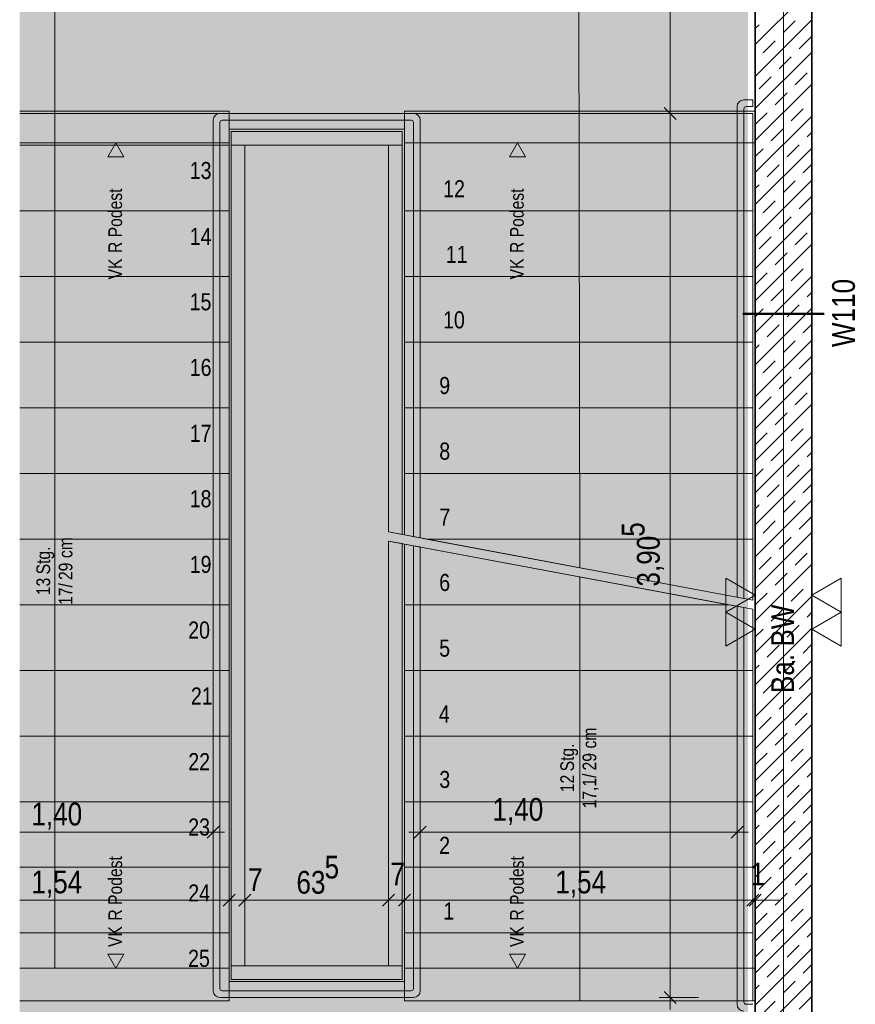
# Model space of a CAD drawing. Extents: x -634 to 300, y 62 to 1102.
# Tile 102 of 125: x -555 to -481, y 873 to 960. Entities that reach past the tile are written whole.
import ezdxf
from ezdxf.lldxf.tags import DXFTag

# ---------------------------------------------------------------- set-up
doc = ezdxf.new("R2010")
doc.units = 0
doc.layers.get('0').update_dxf_attribs({"lineweight": 13})
for name, color, linetype, lineweight, true_color in [('30 -34 Innenwände- 1 tragend', 7, 'Continuous', 13, 0xdd0806), ('30 -35 Decken- 2.1 Treppen Innen 2D', 7, 'Continuous', 9, 0x599559), ('70 -72 Beschriftung- 2 Beschriftung Bauteile', 7, 'Continuous', 9, 0x9999ff), ('70 -76 Bemaßung- 2 Allgemein', 9, 'Continuous', 5, 0x808080), ('iwb_Layout BA_Markierung', 7, 'Continuous', 9, 0xbadcdc)]:
    doc.layers.add(name, color=color, linetype=linetype, lineweight=lineweight, true_color=true_color)
for name, color, linetype, lineweight in [('30 -35 Decken -1 Treppe -Schnitt', 7, 'Continuous', 50), ('70 -71 Achsen- 1 Gebäudeachsen', 7, 'STRICHPUNKT2-A06CPW00L0', 18), ('70 -75 Raumstempel- 3 Wandstempel', 7, 'Continuous', 50), ('Keine-A06CPVZYL0', 7, 'Continuous', 9)]:
    doc.layers.add(name, color=color, linetype=linetype, lineweight=lineweight)
doc.styles.get("Standard").update_dxf_attribs({"font": 'ARIALN.TTF'})
tags = doc.linetypes.add('grob-A06CPVZVL0', pattern=[14, 3, -8, 3]).pattern_tags.tags
tags[8:9] = [DXFTag(74, 4), DXFTag(75, 0), DXFTag(340, '0'), DXFTag(46, 0.0), DXFTag(50, 0.0), DXFTag(44, 0.0), DXFTag(45, 0.0)]
tags[6:7] = [DXFTag(74, 4), DXFTag(75, 0), DXFTag(340, '0'), DXFTag(46, 0.0), DXFTag(50, 0.0), DXFTag(44, 0.0), DXFTag(45, 0.0)]
tags[4:5] = [DXFTag(74, 4), DXFTag(75, 0), DXFTag(340, '0'), DXFTag(46, 0.0), DXFTag(50, 0.0), DXFTag(44, 0.0), DXFTag(45, 0.0)]
tags = doc.linetypes.add('STRICHPUNKT2-A06CPW00L0', pattern=[12.7, 6.35, -3.175, 0, -3.175]).pattern_tags.tags
tags[10:11] = [DXFTag(74, 4), DXFTag(75, 0), DXFTag(340, '0'), DXFTag(46, 0.0), DXFTag(50, 0.0), DXFTag(44, 0.0), DXFTag(45, 0.0)]
tags[8:9] = [DXFTag(74, 4), DXFTag(75, 0), DXFTag(340, '0'), DXFTag(46, 0.0), DXFTag(50, 0.0), DXFTag(44, 0.0), DXFTag(45, 0.0)]
tags[6:7] = [DXFTag(74, 4), DXFTag(75, 0), DXFTag(340, '0'), DXFTag(46, 0.0), DXFTag(50, 0.0), DXFTag(44, 0.0), DXFTag(45, 0.0)]
tags[4:5] = [DXFTag(74, 4), DXFTag(75, 0), DXFTag(340, '0'), DXFTag(46, 0.0), DXFTag(50, 0.0), DXFTag(44, 0.0), DXFTag(45, 0.0)]

# ---------------------------------------------------------------- blocks, each defined once
blk = doc.blocks.new('Polygon-A06CPVZPL0')
at = {"color": 0, "linetype": 'ByBlock', "lineweight": -2, "ltscale": 0.13}
blk.add_solid([(-490.312, 86.033), (-554.534, 85.862), (-490.147, 1071.438), (-554.534, 1071.438)], dxfattribs=at)
blk = doc.blocks.new('Referenz-A06CPW02L0')
at = {"layer": '30 -34 Innenwände- 1 tragend', "color": 0, "lineweight": 35}
for p, q in [((-489.533, 986.884), (-489.533, 829.884)), ((-484.533, 986.884), (-484.533, 829.884))]:
    blk.add_line(p, q, dxfattribs=at)
at = {"layer": '30 -34 Innenwände- 1 tragend', "color": 0, "linetype": 'Continuous', "lineweight": -2, "ltscale": 0.13}
for p, q in [((-489.533, 986.884), (-489.533, 829.884)), ((-484.533, 986.884), (-484.533, 833.384))]:
    blk.add_line(p, q, dxfattribs=at)
at = {"layer": '30 -34 Innenwände- 1 tragend', "color": 0, "lineweight": 9}
for p, q in [((-489.533, 957.766), (-484.533, 962.766)), ((-489.533, 957.766), (-484.533, 962.766)), ((-489.533, 954.938), (-484.533, 959.938)), ((-489.533, 954.938), (-484.533, 959.938)), ((-489.533, 959.181), (-489.195, 959.519)), ((-489.533, 959.181), (-489.195, 959.519)), ((-487.073, 958.812), (-486.013, 959.873)), ((-487.073, 958.812), (-486.013, 959.873)), ((-488.841, 957.044), (-487.78, 958.105)), ((-488.841, 957.044), (-487.78, 958.105)), ((-485.659, 957.398), (-484.598, 958.459)), ((-485.659, 957.398), (-484.598, 958.459)), ((-489.533, 952.11), (-484.533, 957.11)), ((-489.533, 952.11), (-484.533, 957.11)), ((-487.427, 955.63), (-486.366, 956.691)), ((-487.427, 955.63), (-486.366, 956.691)), ((-486.013, 954.216), (-484.952, 955.277)), ((-486.013, 954.216), (-484.952, 955.277)), ((-489.533, 949.281), (-484.533, 954.281)), ((-489.533, 949.281), (-484.533, 954.281)), ((-489.195, 953.862), (-488.134, 954.923)), ((-489.195, 953.862), (-488.134, 954.923)), ((-487.78, 952.448), (-486.72, 953.509)), ((-487.78, 952.448), (-486.72, 953.509)), ((-484.598, 952.802), (-484.533, 952.867)), ((-484.598, 952.802), (-484.533, 952.867)), ((-489.533, 950.695), (-488.488, 951.741)), ((-489.533, 950.695), (-488.488, 951.741)), ((-486.366, 951.034), (-485.306, 952.095)), ((-486.366, 951.034), (-485.306, 952.095)), ((-489.533, 946.453), (-484.533, 951.453)), ((-489.533, 946.453), (-484.533, 951.453)), ((-488.134, 949.266), (-487.073, 950.327)), ((-488.134, 949.266), (-487.073, 950.327)), ((-484.952, 949.62), (-484.533, 950.038)), ((-484.952, 949.62), (-484.533, 950.038)), ((-489.533, 943.624), (-484.533, 948.624)), ((-489.533, 943.624), (-484.533, 948.624)), ((-489.533, 947.867), (-488.841, 948.559)), ((-489.533, 947.867), (-488.841, 948.559)), ((-486.72, 947.852), (-485.659, 948.913)), ((-486.72, 947.852), (-485.659, 948.913)), ((-488.488, 946.084), (-487.427, 947.145)), ((-488.488, 946.084), (-487.427, 947.145)), ((-485.306, 946.438), (-484.533, 947.21)), ((-485.306, 946.438), (-484.533, 947.21)), ((-489.533, 940.796), (-484.533, 945.796)), ((-489.533, 940.796), (-484.533, 945.796)), ((-487.073, 944.67), (-486.013, 945.731)), ((-487.073, 944.67), (-486.013, 945.731)), ((-489.533, 945.038), (-489.195, 945.377)), ((-489.533, 945.038), (-489.195, 945.377)), ((-488.841, 942.902), (-487.78, 943.963)), ((-488.841, 942.902), (-487.78, 943.963)), ((-485.659, 943.256), (-484.598, 944.316)), ((-485.659, 943.256), (-484.598, 944.316)), ((-489.533, 937.967), (-484.533, 942.967)), ((-489.533, 937.967), (-484.533, 942.967)), ((-487.427, 941.488), (-486.366, 942.549)), ((-487.427, 941.488), (-486.366, 942.549)), ((-489.195, 939.72), (-488.134, 940.781)), ((-489.195, 939.72), (-488.134, 940.781)), ((-486.013, 940.074), (-484.952, 941.134)), ((-486.013, 940.074), (-484.952, 941.134)), ((-489.533, 935.139), (-484.533, 940.139)), ((-489.533, 935.139), (-484.533, 940.139)), ((-487.78, 938.306), (-486.72, 939.367)), ((-487.78, 938.306), (-486.72, 939.367)), ((-484.598, 938.66), (-484.533, 938.725)), ((-484.598, 938.66), (-484.533, 938.725)), ((-486.366, 936.892), (-485.306, 937.952)), ((-486.366, 936.892), (-485.306, 937.952)), ((-489.533, 936.553), (-488.488, 937.599)), ((-489.533, 936.553), (-488.488, 937.599)), ((-489.533, 932.311), (-484.533, 937.311)), ((-489.533, 932.311), (-484.533, 937.311)), ((-488.134, 935.124), (-487.073, 936.185)), ((-488.134, 935.124), (-487.073, 936.185)), ((-484.952, 935.478), (-484.533, 935.896)), ((-484.952, 935.478), (-484.533, 935.896)), ((-489.533, 929.482), (-484.533, 934.482)), ((-489.533, 929.482), (-484.533, 934.482)), ((-489.533, 933.725), (-488.841, 934.417)), ((-489.533, 933.725), (-488.841, 934.417)), ((-486.72, 933.71), (-485.659, 934.77)), ((-486.72, 933.71), (-485.659, 934.77)), ((-488.488, 931.942), (-487.427, 933.003)), ((-488.488, 931.942), (-487.427, 933.003)), ((-485.306, 932.296), (-484.533, 933.068)), ((-485.306, 932.296), (-484.533, 933.068)), ((-489.533, 926.654), (-484.533, 931.654)), ((-489.533, 926.654), (-484.533, 931.654)), ((-487.073, 930.528), (-486.013, 931.589)), ((-487.073, 930.528), (-486.013, 931.589)), ((-489.533, 930.896), (-489.195, 931.235)), ((-489.533, 930.896), (-489.195, 931.235)), ((-485.659, 929.114), (-484.598, 930.174)), ((-485.659, 929.114), (-484.598, 930.174)), ((-488.841, 928.76), (-487.78, 929.821)), ((-488.841, 928.76), (-487.78, 929.821)), ((-489.533, 923.825), (-484.533, 928.825)), ((-489.533, 923.825), (-484.533, 928.825)), ((-487.427, 927.346), (-486.366, 928.407)), ((-487.427, 927.346), (-486.366, 928.407)), ((-489.195, 925.578), (-488.134, 926.639)), ((-489.195, 925.578), (-488.134, 926.639)), ((-486.013, 925.932), (-484.952, 926.992)), ((-486.013, 925.932), (-484.952, 926.992)), ((-489.533, 920.997), (-484.533, 925.997)), ((-489.533, 920.997), (-484.533, 925.997)), ((-487.78, 924.164), (-486.72, 925.225)), ((-487.78, 924.164), (-486.72, 925.225)), ((-486.366, 922.75), (-485.306, 923.81)), ((-486.366, 922.75), (-485.306, 923.81)), ((-484.598, 924.517), (-484.533, 924.583)), ((-484.598, 924.517), (-484.533, 924.583)), ((-489.533, 922.411), (-488.488, 923.457)), ((-489.533, 922.411), (-488.488, 923.457)), ((-489.533, 918.168), (-484.533, 923.168)), ((-489.533, 918.168), (-484.533, 923.168)), ((-488.134, 920.982), (-487.073, 922.043)), ((-488.134, 920.982), (-487.073, 922.043)), ((-484.952, 921.335), (-484.533, 921.754)), ((-484.952, 921.335), (-484.533, 921.754)), ((-489.533, 915.34), (-484.533, 920.34)), ((-489.533, 915.34), (-484.533, 920.34)), ((-489.533, 919.583), (-488.841, 920.275)), ((-489.533, 919.583), (-488.841, 920.275)), ((-486.72, 919.568), (-485.659, 920.628)), ((-486.72, 919.568), (-485.659, 920.628)), ((-488.488, 917.8), (-487.427, 918.861)), ((-488.488, 917.8), (-487.427, 918.861)), ((-485.306, 918.153), (-484.533, 918.926)), ((-485.306, 918.153), (-484.533, 918.926)), ((-489.533, 912.512), (-484.533, 917.512)), ((-489.533, 912.512), (-484.533, 917.512)), ((-489.533, 916.754), (-489.195, 917.093)), ((-489.533, 916.754), (-489.195, 917.093)), ((-487.073, 916.386), (-486.013, 917.446)), ((-487.073, 916.386), (-486.013, 917.446)), ((-485.659, 914.971), (-484.598, 916.032)), ((-485.659, 914.971), (-484.598, 916.032)), ((-488.841, 914.618), (-487.78, 915.679)), ((-488.841, 914.618), (-487.78, 915.679)), ((-489.533, 909.683), (-484.533, 914.683)), ((-489.533, 909.683), (-484.533, 914.683)), ((-487.427, 913.204), (-486.366, 914.264)), ((-487.427, 913.204), (-486.366, 914.264)), ((-489.195, 911.436), (-488.134, 912.497)), ((-489.195, 911.436), (-488.134, 912.497)), ((-486.013, 911.79), (-484.952, 912.85)), ((-486.013, 911.79), (-484.952, 912.85)), ((-489.533, 906.855), (-484.533, 911.855)), ((-489.533, 906.855), (-484.533, 911.855)), ((-487.78, 910.022), (-486.72, 911.082)), ((-487.78, 910.022), (-486.72, 911.082)), ((-484.598, 910.375), (-484.533, 910.44)), ((-484.598, 910.375), (-484.533, 910.44)), ((-489.533, 908.269), (-488.488, 909.315)), ((-489.533, 908.269), (-488.488, 909.315)), ((-489.533, 904.026), (-484.533, 909.026)), ((-489.533, 904.026), (-484.533, 909.026)), ((-486.366, 908.608), (-485.306, 909.668)), ((-486.366, 908.608), (-485.306, 909.668)), ((-488.134, 906.84), (-487.073, 907.9)), ((-488.134, 906.84), (-487.073, 907.9)), ((-484.952, 907.193), (-484.533, 907.612)), ((-484.952, 907.193), (-484.533, 907.612)), ((-486.72, 905.426), (-485.659, 906.486)), ((-486.72, 905.426), (-485.659, 906.486)), ((-489.533, 901.198), (-484.533, 906.198)), ((-489.533, 901.198), (-484.533, 906.198)), ((-489.533, 905.44), (-488.841, 906.133)), ((-489.533, 905.44), (-488.841, 906.133)), ((-488.488, 903.658), (-487.427, 904.718)), ((-488.488, 903.658), (-487.427, 904.718)), ((-485.306, 904.011), (-484.533, 904.784)), ((-485.306, 904.011), (-484.533, 904.784)), ((-489.533, 898.369), (-484.533, 903.369)), ((-489.533, 898.369), (-484.533, 903.369)), ((-489.533, 902.612), (-489.195, 902.951)), ((-489.533, 902.612), (-489.195, 902.951)), ((-487.073, 902.244), (-486.013, 903.304)), ((-487.073, 902.244), (-486.013, 903.304)), ((-488.841, 900.476), (-487.78, 901.536)), ((-488.841, 900.476), (-487.78, 901.536)), ((-485.659, 900.829), (-484.598, 901.89)), ((-485.659, 900.829), (-484.598, 901.89)), ((-489.533, 895.541), (-484.533, 900.541)), ((-489.533, 895.541), (-484.533, 900.541)), ((-487.427, 899.062), (-486.366, 900.122)), ((-487.427, 899.062), (-486.366, 900.122)), ((-486.013, 897.647), (-484.952, 898.708)), ((-486.013, 897.647), (-484.952, 898.708)), ((-489.533, 892.713), (-484.533, 897.713)), ((-489.533, 892.713), (-484.533, 897.713)), ((-489.195, 897.294), (-488.134, 898.354)), ((-489.195, 897.294), (-488.134, 898.354)), ((-487.78, 895.88), (-486.72, 896.94)), ((-487.78, 895.88), (-486.72, 896.94)), ((-484.598, 896.233), (-484.533, 896.298)), ((-484.598, 896.233), (-484.533, 896.298)), ((-489.533, 894.127), (-488.488, 895.173)), ((-489.533, 894.127), (-488.488, 895.173)), ((-486.366, 894.465), (-485.306, 895.526)), ((-486.366, 894.465), (-485.306, 895.526)), ((-489.533, 889.884), (-484.533, 894.884)), ((-489.533, 889.884), (-484.533, 894.884)), ((-488.134, 892.698), (-487.073, 893.758)), ((-488.134, 892.698), (-487.073, 893.758)), ((-484.952, 893.051), (-484.533, 893.47)), ((-484.952, 893.051), (-484.533, 893.47)), ((-489.533, 887.056), (-484.533, 892.056)), ((-489.533, 887.056), (-484.533, 892.056)), ((-489.533, 891.298), (-488.841, 891.991)), ((-489.533, 891.298), (-488.841, 891.991)), ((-486.72, 891.283), (-485.659, 892.344)), ((-486.72, 891.283), (-485.659, 892.344)), ((-488.488, 889.516), (-487.427, 890.576)), ((-488.488, 889.516), (-487.427, 890.576)), ((-485.306, 889.869), (-484.533, 890.641)), ((-485.306, 889.869), (-484.533, 890.641)), ((-489.533, 884.227), (-484.533, 889.227)), ((-489.533, 884.227), (-484.533, 889.227)), ((-487.073, 888.101), (-486.013, 889.162)), ((-487.073, 888.101), (-486.013, 889.162)), ((-489.533, 888.47), (-489.195, 888.809)), ((-489.533, 888.47), (-489.195, 888.809)), ((-488.841, 886.334), (-487.78, 887.394)), ((-488.841, 886.334), (-487.78, 887.394)), ((-485.659, 886.687), (-484.598, 887.748)), ((-485.659, 886.687), (-484.598, 887.748)), ((-489.533, 881.399), (-484.533, 886.399)), ((-489.533, 881.399), (-484.533, 886.399)), ((-487.427, 884.919), (-486.366, 885.98)), ((-487.427, 884.919), (-486.366, 885.98)), ((-489.195, 883.152), (-488.134, 884.212)), ((-489.195, 883.152), (-488.134, 884.212)), ((-486.013, 883.505), (-484.952, 884.566)), ((-486.013, 883.505), (-484.952, 884.566)), ((-489.533, 878.57), (-484.533, 883.57)), ((-489.533, 878.57), (-484.533, 883.57)), ((-487.78, 881.737), (-486.72, 882.798)), ((-487.78, 881.737), (-486.72, 882.798)), ((-484.598, 882.091), (-484.533, 882.156)), ((-484.598, 882.091), (-484.533, 882.156)), ((-486.366, 880.323), (-485.306, 881.384)), ((-486.366, 880.323), (-485.306, 881.384)), ((-489.533, 879.985), (-488.488, 881.03)), ((-489.533, 879.985), (-488.488, 881.03)), ((-489.533, 875.742), (-484.533, 880.742)), ((-489.533, 875.742), (-484.533, 880.742)), ((-488.134, 878.555), (-487.073, 879.616)), ((-488.134, 878.555), (-487.073, 879.616)), ((-484.952, 878.909), (-484.533, 879.328)), ((-484.952, 878.909), (-484.533, 879.328)), ((-489.533, 872.914), (-484.533, 877.914)), ((-489.533, 872.914), (-484.533, 877.914)), ((-489.533, 877.156), (-488.841, 877.848)), ((-489.533, 877.156), (-488.841, 877.848)), ((-486.72, 877.141), (-485.659, 878.202)), ((-486.72, 877.141), (-485.659, 878.202)), ((-488.488, 875.374), (-487.427, 876.434)), ((-488.488, 875.374), (-487.427, 876.434)), ((-485.306, 875.727), (-484.533, 876.499)), ((-485.306, 875.727), (-484.533, 876.499)), ((-489.533, 870.085), (-484.533, 875.085)), ((-489.533, 870.085), (-484.533, 875.085)), ((-489.533, 874.328), (-489.195, 874.666)), ((-489.533, 874.328), (-489.195, 874.666)), ((-487.073, 873.959), (-486.013, 875.02)), ((-487.073, 873.959), (-486.013, 875.02)), ((-485.659, 872.545), (-484.598, 873.606)), ((-485.659, 872.545), (-484.598, 873.606)), ((-488.841, 872.192), (-487.78, 873.252)), ((-488.841, 872.192), (-487.78, 873.252))]:
    blk.add_line(p, q, dxfattribs=at)
at = {"layer": '30 -35 Decken -1 Treppe -Schnitt', "color": 0, "lineweight": 9}
for p, q in [((-489.733, 952.884), (-490.533, 952.884)), ((-489.733, 952.284), (-489.733, 952.884)), ((-491.133, 952.284), (-491.133, 908.945)), ((-490.533, 908.833), (-490.533, 952.084)), ((-490.333, 952.284), (-489.733, 952.284)), ((-491.133, 908.945), (-490.533, 908.833)), ((-490.533, 908.033), (-491.133, 908.145)), ((-491.133, 908.145), (-491.133, 872.984)), ((-490.533, 873.184), (-490.533, 908.033)), ((-554.534, 890.884), (-536.033, 890.884)), ((-536.033, 890.884), (-536.033, 885.084)), ((-536.033, 885.084), (-554.534, 885.084)), ((-489.733, 872.984), (-490.333, 872.984))]:
    blk.add_line(p, q, dxfattribs=at)
for centre, major_axis in [((-490.533, 952.284), (0, 0.6)), ((-490.333, 952.084), (0, 0.2)), ((-490.533, 872.984), (-0.6, 0)), ((-490.333, 873.184), (-0.2, 0))]:
    blk.add_ellipse(centre, major_axis=major_axis, ratio=1, start_param=0, end_param=1.570796, dxfattribs=at)
at = {"layer": '30 -35 Decken- 2.1 Treppen Innen 2D', "color": 0}
for p, q in [((-489.533, 951.884), (-489.533, 979.484)), ((-551.433, 965.684), (-551.433, 876.184)), ((-505.033, 911.546), (-505.133, 965.684)), ((-554.534, 951.884), (-536.033, 951.884)), ((-554.534, 951.684), (-536.033, 951.684)), ((-536.833, 951.684), (-519.733, 951.684)), ((-536.033, 951.884), (-536.033, 950.284)), ((-536.033, 951.684), (-536.033, 948.884)), ((-520.533, 950.284), (-520.533, 951.884)), ((-520.533, 951.884), (-489.533, 951.884)), ((-520.533, 951.684), (-520.533, 943.084)), ((-489.733, 951.684), (-520.533, 951.684)), ((-489.733, 943.084), (-489.733, 951.684)), ((-537.433, 874.184), (-537.433, 951.084)), ((-536.833, 950.884), (-536.833, 874.384)), ((-519.933, 951.084), (-536.633, 951.084)), ((-519.733, 914.296), (-519.733, 950.884)), ((-519.133, 951.084), (-519.133, 914.184)), ((-536.033, 950.284), (-520.533, 950.284)), ((-535.833, 948.884), (-535.833, 950.084)), ((-535.833, 950.084), (-520.733, 950.084)), ((-520.733, 950.084), (-520.733, 948.884)), ((-554.534, 948.884), (-536.033, 948.884)), ((-536.033, 948.884), (-554.534, 948.884)), ((-536.033, 948.884), (-536.033, 943.084)), ((-535.833, 876.384), (-535.833, 948.884)), ((-535.833, 948.884), (-534.633, 948.884)), ((-520.733, 948.884), (-535.833, 948.884)), ((-534.633, 948.884), (-534.633, 876.384)), ((-521.933, 948.884), (-521.933, 914.708)), ((-520.733, 948.884), (-521.933, 948.884)), ((-520.733, 914.484), (-520.733, 948.884)), ((-554.534, 943.084), (-536.033, 943.084)), ((-536.033, 943.084), (-554.534, 943.084)), ((-536.033, 943.084), (-536.033, 937.284)), ((-520.533, 943.084), (-520.533, 937.284)), ((-489.733, 943.084), (-520.533, 943.084)), ((-520.533, 943.084), (-489.733, 943.084)), ((-489.733, 937.284), (-489.733, 943.084)), ((-554.534, 937.284), (-536.033, 937.284)), ((-536.033, 937.284), (-554.534, 937.284)), ((-536.033, 937.284), (-536.033, 931.484)), ((-520.533, 937.284), (-520.533, 931.484)), ((-489.733, 937.284), (-520.533, 937.284)), ((-520.533, 937.284), (-489.733, 937.284)), ((-489.733, 931.484), (-489.733, 937.284)), ((-554.534, 931.484), (-536.033, 931.484)), ((-536.033, 931.484), (-554.534, 931.484)), ((-536.033, 931.484), (-536.033, 925.684)), ((-520.533, 931.484), (-520.533, 925.684)), ((-489.733, 931.484), (-520.533, 931.484)), ((-520.533, 931.484), (-489.733, 931.484)), ((-489.733, 925.684), (-489.733, 931.484)), ((-554.534, 925.684), (-536.033, 925.684)), ((-536.033, 925.684), (-554.534, 925.684)), ((-536.033, 925.684), (-536.033, 919.884)), ((-520.533, 925.684), (-520.533, 919.884)), ((-489.733, 925.684), (-520.533, 925.684)), ((-520.533, 925.684), (-489.733, 925.684)), ((-489.733, 919.884), (-489.733, 925.684)), ((-554.534, 919.884), (-536.033, 919.884)), ((-536.033, 919.884), (-554.534, 919.884)), ((-536.033, 919.884), (-536.033, 914.084)), ((-520.533, 919.884), (-520.533, 914.446)), ((-489.733, 919.884), (-520.533, 919.884)), ((-520.533, 919.884), (-489.733, 919.884)), ((-489.733, 914.084), (-489.733, 919.884)), ((-521.933, 914.708), (-520.733, 914.484)), ((-521.933, 914.708), (-489.733, 908.684)), ((-520.533, 914.446), (-518.595, 914.084)), ((-519.133, 914.184), (-519.733, 914.296)), ((-554.534, 914.084), (-536.033, 914.084)), ((-536.033, 914.084), (-554.534, 914.084)), ((-536.033, 914.084), (-536.033, 908.284)), ((-520.733, 913.684), (-521.933, 913.908)), ((-521.933, 913.908), (-521.933, 876.384)), ((-489.733, 907.884), (-521.933, 913.908)), ((-520.733, 876.384), (-520.733, 913.684)), ((-491.871, 908.284), (-520.533, 913.646)), ((-520.533, 913.646), (-520.533, 908.284)), ((-519.733, 874.384), (-519.733, 913.496)), ((-519.733, 913.496), (-519.133, 913.384)), ((-519.133, 913.384), (-519.133, 874.184)), ((-489.733, 914.084), (-518.595, 914.084)), ((-518.595, 914.084), (-489.733, 908.684)), ((-518.595, 914.084), (-489.733, 914.084)), ((-489.733, 908.684), (-489.733, 914.084)), ((-505.033, 873.284), (-505.033, 910.746)), ((-554.534, 908.284), (-536.033, 908.284)), ((-536.033, 908.284), (-554.534, 908.284)), ((-536.033, 908.284), (-536.033, 902.484)), ((-491.871, 908.284), (-520.533, 908.284)), ((-520.533, 908.284), (-520.533, 902.484)), ((-520.533, 908.284), (-491.871, 908.284)), ((-489.733, 907.884), (-491.871, 908.284)), ((-489.733, 902.484), (-489.733, 907.884)), ((-554.534, 902.484), (-536.033, 902.484)), ((-536.033, 902.484), (-554.534, 902.484)), ((-536.033, 902.484), (-536.033, 896.684)), ((-520.533, 896.684), (-520.533, 902.484)), ((-520.533, 902.484), (-489.733, 902.484)), ((-520.533, 902.484), (-489.733, 902.484)), ((-489.733, 902.484), (-489.733, 896.684)), ((-554.534, 896.684), (-536.033, 896.684)), ((-536.033, 896.684), (-554.534, 896.684)), ((-536.033, 896.684), (-536.033, 890.884)), ((-520.533, 890.884), (-520.533, 896.684)), ((-520.533, 896.684), (-489.733, 896.684)), ((-489.733, 896.684), (-520.533, 896.684)), ((-489.733, 896.684), (-489.733, 890.884)), ((-536.033, 890.884), (-554.534, 890.884)), ((-520.533, 885.084), (-520.533, 890.884)), ((-520.533, 890.884), (-489.733, 890.884)), ((-489.733, 890.884), (-520.533, 890.884)), ((-489.733, 890.884), (-489.733, 885.084)), ((-554.534, 885.084), (-536.033, 885.084)), ((-536.033, 885.084), (-536.033, 879.284)), ((-520.533, 879.284), (-520.533, 885.084)), ((-520.533, 885.084), (-489.733, 885.084)), ((-489.733, 885.084), (-520.533, 885.084)), ((-489.733, 885.084), (-489.733, 879.284)), ((-536.033, 879.284), (-554.534, 879.284)), ((-554.534, 879.284), (-536.033, 879.284)), ((-536.033, 879.284), (-536.033, 873.284)), ((-489.733, 879.284), (-520.533, 879.284)), ((-520.533, 873.284), (-520.533, 879.284)), ((-520.533, 879.284), (-489.733, 879.284)), ((-489.733, 879.284), (-489.733, 873.284)), ((-534.633, 876.384), (-535.833, 876.384)), ((-535.833, 875.184), (-535.833, 876.384)), ((-535.833, 876.384), (-520.733, 876.384)), ((-521.933, 876.384), (-520.733, 876.384)), ((-520.733, 876.384), (-520.733, 875.184)), ((-520.733, 875.184), (-535.833, 875.184)), ((-536.633, 874.184), (-519.933, 874.184)), ((-520.533, 874.984), (-536.033, 874.984)), ((-536.033, 874.984), (-536.033, 873.284)), ((-520.533, 873.284), (-520.533, 874.984)), ((-519.733, 873.584), (-536.833, 873.584)), ((-536.033, 873.284), (-554.534, 873.284)), ((-536.033, 873.284), (-554.534, 873.284)), ((-489.533, 873.284), (-520.533, 873.284)), ((-489.733, 873.284), (-520.533, 873.284)), ((-489.533, 828.384), (-489.533, 873.284))]:
    blk.add_line(p, q, dxfattribs=at)
at = {"layer": '30 -35 Decken- 2.1 Treppen Innen 2D', "color": 0, "linetype": 'grob-A06CPVZVL0', "ltscale": 0.13}
for p, q in [((-489.533, 949.084), (-489.533, 979.484)), ((-536.033, 950.284), (-520.533, 950.284)), ((-536.033, 949.084), (-536.033, 950.284)), ((-520.533, 950.284), (-520.533, 949.084)), ((-554.534, 949.084), (-536.033, 949.084)), ((-520.533, 949.084), (-489.533, 949.084)), ((-554.534, 876.184), (-536.033, 876.184)), ((-536.033, 876.184), (-536.033, 874.984)), ((-520.533, 874.984), (-520.533, 876.184)), ((-520.533, 876.184), (-489.533, 876.184)), ((-489.533, 876.184), (-489.533, 828.384)), ((-536.033, 874.984), (-520.533, 874.984))]:
    blk.add_line(p, q, dxfattribs=at)
at = {"layer": '30 -35 Decken- 2.1 Treppen Innen 2D', "color": 0, "linetype": 'Continuous', "ltscale": 0.13}
for p, q in [((-546.033, 949.084), (-546.746, 947.849)), ((-545.321, 947.849), (-546.033, 949.084)), ((-510.533, 949.084), (-511.246, 947.849)), ((-509.821, 947.849), (-510.533, 949.084)), ((-546.746, 947.849), (-545.321, 947.849)), ((-511.246, 947.849), (-509.821, 947.849)), ((-546.746, 877.418), (-546.033, 876.184)), ((-545.321, 877.418), (-546.746, 877.418)), ((-546.033, 876.184), (-545.321, 877.418)), ((-511.246, 877.418), (-510.533, 876.184)), ((-509.821, 877.418), (-511.246, 877.418)), ((-510.533, 876.184), (-509.821, 877.418))]:
    blk.add_line(p, q, dxfattribs=at)
at = {"layer": '30 -35 Decken- 2.1 Treppen Innen 2D', "color": 0, "linetype": 'Continuous', "lineweight": 5, "ltscale": 0.13}
for p, q in [((-505.05, 910.683), (-505.033, 910.746)), ((-505.033, 910.746), (-505.016, 910.683)), ((-505.016, 910.683), (-505.05, 910.683)), ((-551.433, 876.184), (-551.45, 876.247)), ((-551.45, 876.247), (-551.416, 876.247)), ((-551.416, 876.247), (-551.433, 876.184))]:
    blk.add_line(p, q, dxfattribs=at)
at = {"layer": '30 -35 Decken- 2.1 Treppen Innen 2D', "color": 0}
for centre, major_axis in [((-536.833, 951.084), (0, 0.6)), ((-519.733, 951.084), (0.6, 0)), ((-536.633, 950.884), (0, 0.2)), ((-519.933, 950.884), (0.2, 0)), ((-536.833, 874.184), (-0.6, 0)), ((-536.633, 874.384), (-0.2, 0)), ((-519.933, 874.384), (0, -0.2)), ((-519.733, 874.184), (0, -0.6))]:
    blk.add_ellipse(centre, major_axis=major_axis, ratio=1, start_param=0, end_param=1.570796, dxfattribs=at)
at = {"layer": '30 -35 Decken- 2.1 Treppen Innen 2D', "color": 0, "lineweight": 0}
for points in [[(-505.033, 910.683), (-505.05, 910.683), (-505.033, 910.746)], [(-505.033, 910.683), (-505.033, 910.746), (-505.016, 910.683)], [(-551.433, 876.184), (-551.45, 876.247), (-551.433, 876.247)], [(-551.433, 876.184), (-551.433, 876.247), (-551.416, 876.247)]]:
    blk.add_solid(points, dxfattribs=at)
at = {"layer": '70 -71 Achsen- 1 Gebäudeachsen', "color": 0, "linetype": 'STRICHPUNKT2-A06CPW00L0', "ltscale": 0.18}
blk.add_line((-487.033, 1075.824), (-487.033, 76.384), dxfattribs=at)
at = {"layer": '70 -72 Beschriftung- 2 Beschriftung Bauteile', "color": 0}
for p, q in [((-489.533, 909.134), (-492.131, 910.634)), ((-492.131, 910.634), (-492.131, 907.634)), ((-484.533, 909.134), (-481.935, 910.634)), ((-481.935, 910.634), (-481.935, 907.634)), ((-492.131, 907.634), (-489.533, 909.134)), ((-481.935, 907.634), (-484.533, 909.134)), ((-489.533, 906.134), (-492.131, 907.634)), ((-492.131, 907.634), (-492.131, 904.634)), ((-484.533, 906.134), (-481.935, 907.634)), ((-481.935, 907.634), (-481.935, 904.634)), ((-492.131, 904.634), (-489.533, 906.134)), ((-481.935, 904.634), (-484.533, 906.134))]:
    blk.add_line(p, q, dxfattribs=at)
at = {"layer": '70 -76 Bemaßung- 2 Allgemein', "color": 0, "linetype": 'Continuous', "ltscale": 0.13}
for p, q in [((-497.033, 952.744), (-497.033, 978.623)), ((-497.033, 950.684), (-497.033, 952.744)), ((-497.033, 952.684), (-497.033, 950.623)), ((-494.533, 951.684), (-498.033, 951.684)), ((-494.533, 951.684), (-498.033, 951.684)), ((-497.033, 874.644), (-497.033, 950.623)), ((-537.433, 885.684), (-537.433, 889.184)), ((-519.133, 885.684), (-519.133, 889.184)), ((-491.133, 885.684), (-491.133, 889.184)), ((-538.494, 888.184), (-554.534, 888.184)), ((-536.433, 888.184), (-538.494, 888.184)), ((-520.133, 888.184), (-518.073, 888.184)), ((-492.194, 888.184), (-518.073, 888.184)), ((-490.133, 888.184), (-492.194, 888.184)), ((-536.033, 879.684), (-536.033, 883.184)), ((-536.033, 879.684), (-536.033, 883.184)), ((-534.633, 879.684), (-534.633, 883.184)), ((-534.633, 879.684), (-534.633, 883.184)), ((-521.933, 879.684), (-521.933, 883.184)), ((-521.933, 879.684), (-521.933, 883.184)), ((-520.533, 879.684), (-520.533, 883.184)), ((-520.533, 879.684), (-520.533, 883.184)), ((-489.733, 879.684), (-489.733, 883.184)), ((-489.733, 879.684), (-489.733, 883.184)), ((-489.533, 879.684), (-489.533, 883.184)), ((-537.094, 882.184), (-554.534, 882.184)), ((-537.094, 882.184), (-538.154, 882.184)), ((-535.033, 882.184), (-537.094, 882.184)), ((-535.033, 882.184), (-537.094, 882.184)), ((-534.633, 882.184), (-536.033, 882.184)), ((-535.633, 882.184), (-533.573, 882.184)), ((-535.633, 882.184), (-533.573, 882.184)), ((-533.573, 882.184), (-532.513, 882.184)), ((-522.994, 882.184), (-533.573, 882.184)), ((-522.994, 882.184), (-524.054, 882.184)), ((-520.933, 882.184), (-522.994, 882.184)), ((-520.933, 882.184), (-522.994, 882.184)), ((-520.533, 882.184), (-521.933, 882.184)), ((-521.533, 882.184), (-519.473, 882.184)), ((-521.533, 882.184), (-519.473, 882.184)), ((-519.473, 882.184), (-518.413, 882.184)), ((-490.794, 882.184), (-519.473, 882.184)), ((-490.794, 882.184), (-491.854, 882.184)), ((-488.733, 882.184), (-490.794, 882.184)), ((-488.733, 882.184), (-490.794, 882.184)), ((-490.533, 882.184), (-488.473, 882.184)), ((-489.533, 882.184), (-489.733, 882.184)), ((-488.473, 882.184), (-487.413, 882.184)), ((-497.033, 872.584), (-497.033, 874.644)), ((-497.033, 874.584), (-497.033, 872.523)), ((-494.533, 873.584), (-498.033, 873.584)), ((-494.533, 873.584), (-498.033, 873.584))]:
    blk.add_line(p, q, dxfattribs=at)
at = {"layer": '70 -76 Bemaßung- 2 Allgemein', "color": 0, "linetype": 'Continuous', "lineweight": 20, "ltscale": 0.2}
for p, q in [((-496.503, 951.153), (-497.564, 952.214)), ((-497.564, 952.214), (-496.503, 951.153)), ((-536.903, 888.714), (-537.964, 887.653)), ((-519.664, 887.653), (-518.603, 888.714)), ((-490.603, 888.714), (-491.664, 887.653)), ((-535.503, 882.714), (-536.564, 881.653)), ((-535.503, 882.714), (-536.564, 881.653)), ((-535.164, 881.653), (-534.103, 882.714)), ((-535.164, 881.653), (-534.103, 882.714)), ((-521.403, 882.714), (-522.464, 881.653)), ((-521.403, 882.714), (-522.464, 881.653)), ((-521.064, 881.653), (-520.003, 882.714)), ((-521.064, 881.653), (-520.003, 882.714)), ((-489.203, 882.714), (-490.264, 881.653)), ((-489.203, 882.714), (-490.264, 881.653)), ((-490.064, 881.653), (-489.003, 882.714)), ((-496.503, 873.053), (-497.564, 874.114)), ((-497.564, 874.114), (-496.503, 873.053))]:
    blk.add_line(p, q, dxfattribs=at)
at = {"layer": 'Keine-A06CPVZYL0', "color": 0, "lineweight": 50}
blk.add_line((-483.448, 933.984), (-490.618, 933.984), dxfattribs=at)
at = {"layer": '30 -35 Decken- 2.1 Treppen Innen 2D', "color": 0, "linetype": 'Continuous', "ltscale": 0.13, "attachment_point": 1}
for s, insert, char_height, rotation in [('{\\fArial Narrow;13}', (-539.506, 947.401), 1.51033, 0.001), ('{\\fArial Narrow;Podest}', (-546.698, 940.738), 1.20826, 90), ('{\\fArial Narrow;12}', (-517.11, 945.781), 1.51033, 0.001), ('{\\fArial Narrow;Podest}', (-511.198, 940.738), 1.20826, 90), ('{\\fArial Narrow;14}', (-539.5, 941.577), 1.51033, 0.001), ('{\\fArial Narrow;R}', (-546.698, 939.354), 1.20826, 90), ('{\\fArial Narrow;R}', (-511.198, 939.354), 1.20826, 90), ('{\\fArial Narrow;11}', (-516.878, 939.981), 1.51033, 0.001), ('{\\fArial Narrow;VK}', (-546.698, 937.023), 1.20826, 90), ('{\\fArial Narrow;VK}', (-511.198, 937.023), 1.20826, 90), ('{\\fArial Narrow;15}', (-539.515, 935.801), 1.51033, 0.001), ('{\\fArial Narrow;10}', (-517.119, 934.205), 1.51033, 0.001), ('{\\fArial Narrow;16}', (-539.506, 930.001), 1.51033, 0.001), ('{\\fArial Narrow;9}', (-517.452, 928.405), 1.51033, 0.001), ('{\\fArial Narrow;17}', (-539.506, 924.177), 1.51033, 0.001), ('{\\fArial Narrow;8}', (-517.452, 922.605), 1.51033, 0.001), ('{\\fArial Narrow;18}', (-539.509, 918.401), 1.51033, 0.001), ('{\\fArial Narrow;7}', (-517.44, 916.781), 1.51033, 0.001), ('{\\fArial Narrow;cm}', (-551.085, 912.404), 1.20826, 90), ('{\\fArial Narrow;Stg.}', (-553.053, 910.963), 1.20826, 90), ('{\\fArial Narrow;19}', (-539.509, 912.601), 1.51033, 0.001), ('{\\fArial Narrow;29}', (-551.085, 910.465), 1.20826, 90), ('{\\fArial Narrow;13}', (-553.053, 909.123), 1.20826, 90), ('{\\fArial Narrow;17/}', (-551.085, 908.264), 1.20826, 90), ('{\\fArial Narrow;6}', (-517.458, 911.005), 1.51033, 0.001), ('{\\fArial Narrow;20}', (-539.642, 906.801), 1.51033, 0.001), ('{\\fArial Narrow;5}', (-517.458, 905.205), 1.51033, 0.001), ('{\\fArial Narrow;21}', (-539.401, 900.977), 1.51033, 0.001), ('{\\fArial Narrow;4}', (-517.494, 899.381), 1.51033, 0.001), ('{\\fArial Narrow;cm}', (-504.785, 895.581), 1.20826, 90), ('{\\fArial Narrow;Stg.}', (-506.753, 893.563), 1.20826, 90), ('{\\fArial Narrow;22}', (-539.633, 895.177), 1.51033, 0.001), ('{\\fArial Narrow;29}', (-504.785, 893.642), 1.20826, 90), ('{\\fArial Narrow;3}', (-517.449, 893.605), 1.51033, 0.001), ('{\\fArial Narrow;12}', (-506.753, 891.723), 1.20826, 90), ('{\\fArial Narrow;17,1/}', (-504.785, 890.287), 1.20826, 90), ('{\\fArial Narrow;23}', (-539.642, 889.401), 1.51033, 0.001), ('{\\fArial Narrow;2}', (-517.461, 887.781), 1.51033, 0.001), ('{\\fArial Narrow;Podest}', (-546.698, 881.761), 1.20826, 90), ('{\\fArial Narrow;Podest}', (-511.198, 881.761), 1.20826, 90), ('{\\fArial Narrow;24}', (-539.636, 883.577), 1.51033, 0.001), ('{\\fArial Narrow;R}', (-546.698, 880.377), 1.20826, 90), ('{\\fArial Narrow;1}', (-517.093, 881.981), 1.51033, 0.001), ('{\\fArial Narrow;R}', (-511.198, 880.377), 1.20826, 90), ('{\\fArial Narrow;VK}', (-546.698, 878.045), 1.20826, 90), ('{\\fArial Narrow;VK}', (-511.198, 878.045), 1.20826, 90), ('{\\fArial Narrow;25}', (-539.651, 877.801), 1.51033, 0.001)]:
    blk.add_mtext(s, dxfattribs=dict(at, insert=insert, char_height=char_height, rotation=rotation))
at = {"layer": '70 -75 Raumstempel- 3 Wandstempel', "color": 0, "linetype": 'Continuous', "ltscale": 0.5, "char_height": 2.01377, "attachment_point": 1, "rotation": 90}
for s, insert in [('{\\fArial Narrow;W110}', (-482.733, 931.041)), ('{\\fArial Narrow;Ba. BW}', (-488.116, 900.476))]:
    blk.add_mtext(s, dxfattribs=dict(at, insert=insert))
at = {"layer": '70 -76 Bemaßung- 2 Allgemein', "color": 0, "linetype": 'Continuous', "ltscale": 0.13, "char_height": 2.01377, "attachment_point": 1, "rotation": 90}
for s, insert in [('{\\fArial Narrow;5}', (-501.326, 914.286)), ('{\\fArial Narrow;3,90}', (-499.983, 909.888))]:
    blk.add_mtext(s, dxfattribs=dict(at, insert=insert))
at = {"layer": '70 -76 Bemaßung- 2 Allgemein', "color": 0, "linetype": 'Continuous', "ltscale": 0.13, "char_height": 2.01377, "attachment_point": 1}
for s, insert in [('{\\fArial Narrow;1,40}', (-553.501, 890.799)), ('{\\fArial Narrow;1,40}', (-512.751, 891.209)), ('{\\fArial Narrow;5}', (-527.587, 886.112)), ('{\\fArial Narrow;7}', (-521.768, 885.497)), ('{\\fArial Narrow;1}', (-489.937, 885.501)), ('{\\fArial Narrow;1,54}', (-553.497, 884.799)), ('{\\fArial Narrow;7}', (-534.355, 885.01)), ('{\\fArial Narrow;63}', (-530.073, 884.769)), ('{\\fArial Narrow;1,54}', (-507.197, 884.799))]:
    blk.add_mtext(s, dxfattribs=dict(at, insert=insert))

msp = doc.modelspace()

# ---------------------------------------------------------------- block references
at = {"color": 8, "lineweight": 13, "ltscale": 0.13, "true_color": 0x808080}
msp.add_blockref('Referenz-A06CPW02L0', (0, 0), dxfattribs=at)
at = {"layer": 'iwb_Layout BA_Markierung', "ltscale": 0.13}
msp.add_blockref('Polygon-A06CPVZPL0', (0, 0), dxfattribs=at)

doc.saveas('drawing.dxf')
